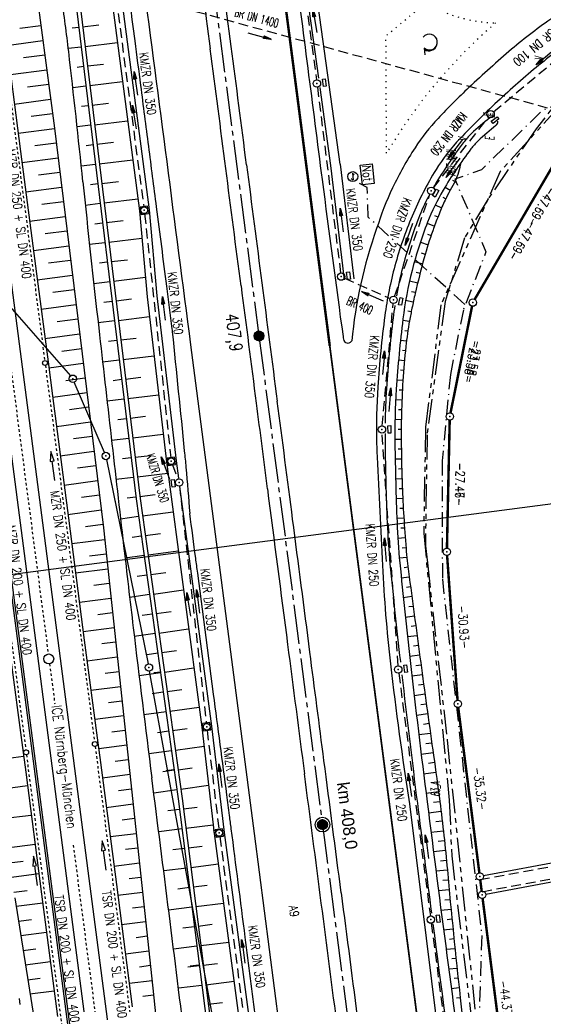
# Model space of a CAD drawing. Extents: x 446005 to 446745, y 447032 to 448234.
# Tile 69 of 127: x 446391 to 446497, y 447162 to 447361. Entities that reach past the tile are written whole.
import ezdxf
from ezdxf.enums import TextEntityAlignment as Align

# ---------------------------------------------------------------- set-up
doc = ezdxf.new("R2010")
doc.units = 0
doc.header["$LTSCALE"] = 2
doc.header["$MEASUREMENT"] = 0
for name, pattern in [('ACAD_ISO03W100', [0.5, 0.25, -0.25]), ('ACAD_ISO10W100W', [0.5, 0.25, -0.25]), ('ACHSE', [5.5, 4, -0.5, 0.5, -0.5]), ('AUSGEZOGEN', [0]), ('BAB-FM2', [2.6, 1.5, -0.5, 0.1, -0.5]), ('EINAUSFÄDELUNG', [3.5, 2.5, -1]), ('GESTRICH-X2', [1.5, 1, -0.5]), ('PHANTOMX2', [5, 2.5, -0.5, 0.5, -0.5, 0.5, -0.5]), ('PUNKTX2_STR', [0.6, 0.1, -0.5])]:
    doc.linetypes.add(name, pattern=pattern)
doc.layers.get('0').update_dxf_attribs({"linetype": 'AUSGEZOGEN'})
for name, color, linetype in [('200-ABSTAND', 8, 'AUSGEZOGEN'), ('200-GRENZL-BAB', 7, 'AUSGEZOGEN'), ('200-GRENZP-BAB', 7, 'AUSGEZOGEN'), ('201-ABSTAND', 8, 'AUSGEZOGEN'), ('201-GRENZL', 8, 'AUSGEZOGEN'), ('201-GRENZL-BAB', 7, 'AUSGEZOGEN'), ('201-GRENZP-BAB', 7, 'AUSGEZOGEN'), ('ACHSETOP', 250, 'ACHSE'), ('ANMERKUNG', 7, 'CONTINUOUS'), ('BAB_FM', 5, 'BAB-FM2'), ('BOESCHG', 250, 'AUSGEZOGEN'), ('DB-Bahnachse', 7, 'CONTINUOUS'), ('DB-Bestand', 8, 'CONTINUOUS'), ('DB-Böschungen', 15, 'CONTINUOUS'), ('DB-Gleisachse', 7, 'CONTINUOUS'), ('DB-Kabelanlagen', 15, 'CONTINUOUS'), ('DB-Tiefenentwässerung', 15, 'CONTINUOUS'), ('DB-Wegböschungen', 15, 'CONTINUOUS'), ('DURCHL', 200, 'GESTRICH-X2'), ('EINAUSF', 250, 'EINAUSFÄDELUNG'), ('FBRTOP', 250, 'AUSGEZOGEN'), ('HEKT_B', 250, 'CONTINUOUS'), ('KANAL', 7, 'GESTRICH-X2'), ('Lichtwellenleiter COLT', 46, 'PHANTOMX2'), ('Lichtwellenleiter GLH', 46, 'PHANTOMX2'), ('MULDE', 250, 'AUSGEZOGEN'), ('NS', 5, 'AUSGEZOGEN'), ('NUTZUNG', 8, 'PUNKTX2_STR'), ('PFEIL', 7, 'CONTINUOUS'), ('PFEILTOP', 200, 'AUSGEZOGEN'), ('RAHMEN', 7, 'AUSGEZOGEN'), ('SCHRIFT', 7, 'AUSGEZOGEN'), ('SCHSYMBOL', 200, 'AUSGEZOGEN'), ('TEXTO', 4, 'CONTINUOUS'), ('WALD', 8, 'AUSGEZOGEN'), ('WEG', 250, 'GESTRICH-X2')]:
    doc.layers.add(name, color=color, linetype=linetype)
doc.styles.add('ROMANS', font='romans.shx', dxfattribs={"width": 0.8})
doc.styles.add('UNIR-H', font='unir_h.shx', dxfattribs={"width": 0.8})

# ---------------------------------------------------------------- blocks, each defined once
blk = doc.blocks.new('NOTRUFS')
for p, q in [((-0.7, 0), (-0.36, 0.35)), ((-0.7, 0), (0.7, 0)), ((0.36, -0.35), (0.7, 0))]:
    blk.add_line(p, q)
blk.add_lwpolyline([(-2.14, 4.19), (1.88, 4.19), (1.88, 1.75), (-2.14, 1.75)], close=True)
blk.add_circle((0, 0), 1)
at = {"style": 'ROMANS', "width": 0.8}
blk.add_text('Not', height=1.8, dxfattribs=at).set_placement((-1.98, 2.07))
blk = doc.blocks.new('*X15')
at = {"color": 0}
for p, q in [((212.23, 257.39), (213.24, 258.4)), ((212.24, 257.33), (213.31, 258.4)), ((212.24, 257.47), (213.17, 258.4)), ((212.24, 257.26), (213.37, 258.39)), ((212.24, 257.55), (213.09, 258.39)), ((212.25, 257.2), (213.43, 258.38)), ((212.26, 257.63), (213, 258.37)), ((212.27, 257.14), (213.49, 258.37)), ((212.28, 257.09), (213.55, 258.35)), ((212.29, 257.73), (212.9, 258.35)), ((212.3, 257.04), (213.6, 258.33)), ((212.32, 256.99), (213.65, 258.31)), ((212.34, 257.86), (212.78, 258.29)), ((212.35, 256.94), (213.69, 258.29)), ((212.37, 256.9), (213.74, 258.26)), ((212.4, 256.85), (213.78, 258.24)), ((212.43, 256.81), (213.83, 258.21)), ((212.46, 256.77), (213.86, 258.18)), ((212.49, 256.73), (213.9, 258.14)), ((212.53, 256.7), (213.94, 258.11)), ((212.56, 256.66), (213.97, 258.07)), ((212.6, 256.63), (214.01, 258.03)), ((212.64, 256.6), (214.04, 257.99)), ((212.68, 256.57), (214.07, 257.95)), ((212.73, 256.54), (214.09, 257.91)), ((212.77, 256.52), (214.12, 257.86)), ((212.82, 256.49), (214.14, 257.82)), ((212.87, 256.47), (214.16, 257.77)), ((212.92, 256.45), (214.18, 257.72)), ((212.97, 256.44), (214.2, 257.66)), ((213.03, 256.42), (214.21, 257.6)), ((213.09, 256.41), (214.22, 257.54)), ((213.16, 256.41), (214.23, 257.48)), ((213.22, 256.4), (214.23, 257.41)), ((213.3, 256.41), (214.23, 257.34)), ((213.38, 256.41), (214.22, 257.26)), ((213.46, 256.43), (214.2, 257.17)), ((213.56, 256.46), (214.18, 257.07)), ((213.69, 256.51), (214.12, 256.95))]:
    blk.add_line(p, q, dxfattribs=at)
blk = doc.blocks.new('SRMAST2')
at = {"color": 0}
blk.add_circle((0, 0), 0.999, dxfattribs=at)
blk.add_point((0, 0), dxfattribs=at)
blk.add_blockref('*X15', (-213.23, -257.4))
blk = doc.blocks.new('PP')
at = {"color": 0}
blk.add_circle((0, -0.01), 1.49, dxfattribs=at)
blk.add_point((0, 0), dxfattribs=at)
blk = doc.blocks.new('20')
blk.add_lwpolyline([(-0.75, -0.75), (0.75, -0.75), (0.75, 0.75), (-0.75, 0.75)], close=True)
blk.add_circle((0, 0), 0.676)
blk.add_point((0, 0))
blk = doc.blocks.new('GST')
at = {"color": 0}
blk.add_circle((0, 0), 0.75, dxfattribs=at)
blk.add_point((0, 0), dxfattribs=at)
blk = doc.blocks.new('13')
blk.add_lwpolyline([(0.76, 1.22), (-0.75, 1.22), (-0.75, 1.8), (0.76, 1.8)], close=True)
at = {"rotation": 180}
blk.add_blockref('GST', (0, 0), dxfattribs=at)
blk = doc.blocks.new('PFEIL2')
at = {"color": 0}
for p, q in [((0.88, 0), (-2.4, -0.01)), ((0.88, -0.27), (0.88, 0.28)), ((0.88, 0.28), (2.43, 0.01)), ((0.91, 0.27), (0.88, 0.26)), ((0.97, 0.26), (0.88, 0.25)), ((1.02, 0.25), (0.88, 0.23)), ((1.07, 0.24), (0.88, 0.21)), ((1.13, 0.23), (0.88, 0.19)), ((1.18, 0.22), (0.88, 0.17)), ((1.24, 0.21), (0.88, 0.15)), ((1.29, 0.21), (0.88, 0.14)), ((1.34, 0.2), (0.88, 0.12)), ((1.4, 0.19), (0.88, 0.1)), ((1.45, 0.18), (0.88, 0.08)), ((1.51, 0.17), (0.88, 0.06)), ((1.56, 0.16), (0.88, 0.04)), ((1.61, 0.15), (0.88, 0.02)), ((1.67, 0.14), (0.88, 0.01)), ((1.72, 0.13), (0.88, -0.01)), ((1.78, 0.12), (0.88, -0.03)), ((1.83, 0.11), (0.88, -0.05)), ((1.88, 0.1), (0.88, -0.07)), ((1.94, 0.09), (0.88, -0.09)), ((2.05, 0.08), (0.88, -0.12)), ((1.99, 0.08), (0.88, -0.11)), ((2.1, 0.07), (0.88, -0.14)), ((2.15, 0.06), (0.88, -0.16)), ((2.21, 0.05), (0.88, -0.18)), ((2.26, 0.04), (0.88, -0.2)), ((2.32, 0.03), (0.88, -0.22)), ((2.37, 0.02), (0.88, -0.23)), ((2.42, 0.01), (0.88, -0.25)), ((2.43, 0.01), (0.88, -0.27))]:
    blk.add_line(p, q, dxfattribs=at)
blk = doc.blocks.new('LW')
at = {"color": 0}
blk.add_line((1.18, 0), (2.58, 0), dxfattribs=at)
for centre, radius, start, end in [((0.07, 1.19), 1.6, 312.7202, 226.7249), ((0.17, 1.08), 1.68, 321.1992, 68.9844), ((0.08, 1.13), 1.67, 319.2916, 65.2101)]:
    blk.add_arc(centre, radius, start, end, dxfattribs=at)

msp = doc.modelspace()

# ---------------------------------------------------------------- linework, layer by layer
at = {"layer": '200-GRENZL-BAB', "const_width": 0.5, "flags": 128}
for points in [[(446483.09, 447304.65), (446506.42, 447344.51)], [(446478.19, 447281.62), (446482.56, 447303.26)], [(446477.59, 447260.43), (446478.02, 447280.14)]]:
    msp.add_lwpolyline(points, dxfattribs=at)
at = {"layer": '200-GRENZL-BAB', "flags": 128}
for points in [[(446382, 447310.81), (446401.03, 447289.11)], [(446407.92, 447273.56), (446401.81, 447287.86)], [(446408.36, 447272.14), (446412.49, 447251.92)]]:
    msp.add_lwpolyline(points, dxfattribs=at)
at = {"layer": '201-GRENZL'}
for p, q in [((446656.32, 447219.37), (446484.87, 447187.68)), ((446485.35, 447183.96), (446656.8, 447215.64))]:
    msp.add_line(p, q, dxfattribs=at)
at = {"layer": '201-GRENZL-BAB', "const_width": 0.5, "flags": 128}
for points in [[(446483.09, 447304.65), (446501.18, 447335.56)], [(446478.19, 447281.63), (446482.56, 447303.26)], [(446477.46, 447254.18), (446478.02, 447280.14)], [(446479.61, 447223.33), (446477.49, 447252.68)], [(446484.04, 447188.28), (446479.75, 447221.84)], [(446484.51, 447184.56), (446484.23, 447186.8)], [(446484.7, 447183.08), (446490.13, 447140.55)]]:
    msp.add_lwpolyline(points, dxfattribs=at)
at = {"layer": '201-GRENZL-BAB', "flags": 128}
for points in [[(446382, 447310.81), (446401.03, 447289.11)], [(446407.92, 447273.56), (446401.81, 447287.86)], [(446408.36, 447272.14), (446416.82, 447230.68)], [(446435, 447131.09), (446417.1, 447229.21)]]:
    msp.add_lwpolyline(points, dxfattribs=at)
at = {"layer": 'ACHSETOP'}
for p, q in [((446419.93, 447445.98), (446439.3, 447297.23)), ((446439.3, 447297.23), (446452.2, 447198.07)), ((446452.2, 447198.07), (446465.11, 447098.9))]:
    msp.add_line(p, q, dxfattribs=at)
at = {"layer": 'BAB_FM'}
for p, q in [((446480.79, 447302.55), (446478.15, 447289.43)), ((446478.15, 447289.43), (446476.49, 447271.89)), ((446476.49, 447271.89), (446476.53, 447247.9)), ((446476.53, 447247.9), (446484.51, 447175.57)), ((446484.51, 447175.57), (446483.9, 447156.33))]:
    msp.add_line(p, q, dxfattribs=at)
at = {"layer": 'BAB_FM', "flags": 128}
for points in [[(446549.93, 447509.46), (446555.1, 447490.88), (446552.13, 447482.4), (446552.5, 447471.83), (446554.83, 447450.03), (446556.14, 447430.14), (446555.46, 447422.25), (446551.9, 447402.49), (446549.03, 447393.98), (446544.04, 447383.63), (446537.49, 447375.41), (446530.11, 447367.57), (446519.79, 447359.34), (446513.16, 447354.3), (446506.06, 447348.92), (446501.73, 447345.73), (446498.68, 447343.72), (446496.9, 447343.05), (446484.46, 447330.96), (446479.06, 447329.05), (446485.36, 447314.28), (446480.79, 447302.55)], [(446481.07, 447303.63), (446461.47, 447321.31), (446461.29, 447327.34), (446459.01, 447328.56)]]:
    msp.add_lwpolyline(points, dxfattribs=at)
at = {"layer": 'BOESCHG'}
for p, q in [((446396.12, 447413.92), (446414.37, 447264.17)), ((446396.92, 447414.02), (446415.17, 447264.26)), ((446393.65, 447370.82), (446397.77, 447339.39)), ((446401.41, 447359.74), (446402.71, 447359.9)), ((446403.5, 447359.96), (446406.77, 447360.36)), ((446403.99, 447355.99), (446410.56, 447356.79)), ((446400.6, 447355.62), (446403.19, 447355.93)), ((446402.37, 447351.8), (446403.68, 447351.96)), ((446404.47, 447352.02), (446407.77, 447352.42)), ((446404.96, 447348.05), (446411.59, 447348.86)), ((446401.51, 447347.67), (446404.16, 447347.99)), ((446403.3, 447343.85), (446404.64, 447344.02)), ((446405.44, 447344.08), (446408.78, 447344.48)), ((446405.92, 447340.11), (446412.63, 447340.92)), ((446397.77, 447339.39), (446407.71, 447258.32)), ((446402.38, 447339.71), (446405.13, 447340.05)), ((446404.21, 447335.91), (446405.61, 447336.08)), ((446406.41, 447336.13), (446409.78, 447336.55)), ((446406.89, 447332.16), (446413.67, 447332.99)), ((446403.22, 447331.76), (446406.09, 447332.11)), ((446478.62, 447328.88), (446479.11, 447328.6)), ((446405.11, 447327.96), (446406.58, 447328.14)), ((446407.38, 447328.19), (446410.78, 447328.61)), ((446477.07, 447327.43), (446478.14, 447326.85)), ((446407.86, 447324.22), (446414.71, 447325.06)), ((446476.63, 447325.37), (446477.22, 447325.07)), ((446404.05, 447323.8), (446407.06, 447324.17)), ((446475.08, 447323.82), (446476.38, 447323.26)), ((446474.92, 447321.67), (446475.64, 447321.4)), ((446406.01, 447320.01), (446407.55, 447320.19)), ((446408.34, 447320.25), (446411.75, 447320.67)), ((446473.44, 447320.09), (446474.93, 447319.53)), ((446408.83, 447316.28), (446415.52, 447317.1)), ((446473.49, 447317.91), (446474.26, 447317.65)), ((446404.89, 447315.84), (446408.03, 447316.22)), ((446472.06, 447316.24), (446473.64, 447315.75)), ((446409.31, 447312.31), (446412.6, 447312.71)), ((446472.25, 447314.07), (446473.07, 447313.83)), ((446406.92, 447312.06), (446408.51, 447312.25)), ((446470.87, 447312.35), (446472.53, 447311.9)), ((446409.79, 447308.34), (446416.24, 447309.13)), ((446471.18, 447310.19), (446472.02, 447309.97)), ((446405.76, 447307.89), (446409, 447308.28)), ((446469.87, 447308.44), (446471.53, 447308.03)), ((446410.28, 447304.37), (446413.44, 447304.75)), ((446470.26, 447306.27), (446471.07, 447306.09)), ((446407.84, 447304.11), (446409.48, 447304.31)), ((446469.08, 447304.47), (446470.63, 447304.13)), ((446410.76, 447300.4), (446417.06, 447301.17)), ((446469.49, 447302.32), (446470.22, 447302.18)), ((446406.64, 447299.94), (446409.97, 447300.34)), ((446468.49, 447300.45), (446469.85, 447300.21)), ((446411.25, 447296.43), (446414.39, 447296.81)), ((446468.89, 447298.33), (446469.52, 447298.24)), ((446408.77, 447296.17), (446410.45, 447296.37)), ((446468.03, 447296.41), (446469.25, 447296.26)), ((446411.73, 447292.46), (446417.99, 447293.22)), ((446468.42, 447294.33), (446469.02, 447294.27)), ((446407.55, 447291.99), (446410.93, 447292.4)), ((446467.64, 447292.39), (446468.82, 447292.28)), ((446412.21, 447288.49), (446415.33, 447288.87)), ((446468.06, 447290.33), (446468.66, 447290.29)), ((446409.71, 447288.22), (446411.42, 447288.43)), ((446467.31, 447288.36), (446468.52, 447288.29)), ((446412.7, 447284.52), (446418.92, 447285.27)), ((446467.79, 447286.33), (446468.41, 447286.29)), ((446408.46, 447284.04), (446411.9, 447284.46)), ((446467.06, 447284.35), (446468.32, 447284.3)), ((446413.18, 447280.55), (446416.28, 447280.92)), ((446467.62, 447282.32), (446468.25, 447282.3)), ((446410.65, 447280.28), (446412.38, 447280.49)), ((446466.92, 447280.32), (446468.2, 447280.3)), ((446413.67, 447276.58), (446419.84, 447277.33)), ((446467.54, 447278.3), (446468.18, 447278.3)), ((446409.36, 447276.09), (446412.87, 447276.52)), ((446466.89, 447276.29), (446468.18, 447276.3)), ((446414.15, 447272.6), (446417.23, 447272.98)), ((446467.56, 447274.29), (446468.2, 447274.3)), ((446411.59, 447272.33), (446413.35, 447272.55)), ((446466.95, 447272.27), (446468.24, 447272.3)), ((446414.63, 447268.63), (446420.81, 447269.39)), ((446467.63, 447270.28), (446468.28, 447270.3)), ((446410.27, 447268.14), (446413.84, 447268.58)), ((446467.03, 447268.26), (446468.34, 447268.3)), ((446415.12, 447264.66), (446418.23, 447265.04)), ((446467.74, 447266.28), (446468.4, 447266.3)), ((446412.53, 447264.39), (446414.32, 447264.61)), ((446414.37, 447264.17), (446422.92, 447203.28)), ((446415.17, 447264.26), (446423.71, 447203.39)), ((446467.15, 447264.24), (446468.49, 447264.3)), ((446415.67, 447260.7), (446421.85, 447261.57)), ((446467.9, 447262.27), (446468.59, 447262.31)), ((446411.2, 447260.13), (446414.87, 447260.64)), ((446467.29, 447260.22), (446468.71, 447260.31)), ((446407.71, 447258.32), (446417.76, 447164.84)), ((446416.22, 447256.74), (446419.3, 447257.17)), ((446468.11, 447258.26), (446468.84, 447258.31)), ((446413.54, 447256.42), (446415.42, 447256.68)), ((446467.49, 447256.21), (446468.99, 447256.32)), ((446416.78, 447252.78), (446422.91, 447253.64)), ((446468.39, 447254.26), (446469.14, 447254.32)), ((446412.11, 447252.18), (446415.98, 447252.72)), ((446467.8, 447252.17), (446469.32, 447252.33)), ((446414.56, 447248.48), (446416.54, 447248.76)), ((446417.33, 447248.82), (446420.39, 447249.25)), ((446468.78, 447250.25), (446469.56, 447250.35)), ((446468.19, 447248.15), (446469.82, 447248.36)), ((446413.04, 447244.23), (446417.09, 447244.8)), ((446417.89, 447244.86), (446423.97, 447245.71)), ((446469.24, 447246.27), (446470.08, 447246.38)), ((446468.6, 447244.17), (446470.34, 447244.4)), ((446415.58, 447240.55), (446417.65, 447240.84)), ((446418.45, 447240.9), (446421.47, 447241.32)), ((446469.7, 447242.3), (446470.6, 447242.42)), ((446469.01, 447240.19), (446470.87, 447240.43)), ((446413.98, 447236.28), (446418.2, 447236.88)), ((446419, 447236.93), (446425.03, 447237.78)), ((446470.18, 447238.32), (446471.13, 447238.45)), ((446469.45, 447236.21), (446471.4, 447236.47)), ((446416.61, 447232.61), (446418.76, 447232.92)), ((446419.56, 447232.97), (446422.56, 447233.39)), ((446470.67, 447234.35), (446471.66, 447234.49)), ((446469.89, 447232.23), (446471.93, 447232.5)), ((446414.95, 447228.34), (446419.32, 447228.95)), ((446420.11, 447229.01), (446426.09, 447229.85)), ((446471.16, 447230.38), (446472.2, 447230.52)), ((446470.35, 447228.25), (446472.47, 447228.54)), ((446417.65, 447224.68), (446419.87, 447224.99)), ((446420.67, 447225.05), (446423.64, 447225.47)), ((446471.66, 447226.41), (446472.74, 447226.56)), ((446470.81, 447224.28), (446473.01, 447224.58)), ((446415.93, 447220.4), (446420.43, 447221.03)), ((446421.23, 447221.09), (446427.15, 447221.92)), ((446472.16, 447222.44), (446473.28, 447222.6)), ((446471.28, 447220.3), (446473.55, 447220.61)), ((446418.7, 447216.75), (446420.98, 447217.07)), ((446421.78, 447217.13), (446424.73, 447217.54)), ((446472.67, 447218.47), (446473.83, 447218.63)), ((446471.75, 447216.32), (446474.1, 447216.65)), ((446416.93, 447212.46), (446421.54, 447213.11)), ((446422.34, 447213.17), (446428.15, 447213.98)), ((446473.19, 447214.5), (446474.38, 447214.67)), ((446472.24, 447212.35), (446474.66, 447212.69)), ((446419.76, 447208.82), (446422.1, 447209.15)), ((446422.89, 447209.21), (446425.76, 447209.61)), ((446473.71, 447210.54), (446474.94, 447210.71)), ((446472.72, 447208.39), (446475.21, 447208.73)), ((446417.94, 447204.53), (446422.65, 447205.19)), ((446423.45, 447205.24), (446429.09, 447206.04)), ((446474.23, 447206.58), (446475.48, 447206.75)), ((446422.92, 447203.28), (446431.67, 447134.17)), ((446423.71, 447203.39), (446432.46, 447134.27)), ((446473.22, 447204.43), (446475.75, 447204.77)), ((446420.81, 447200.92), (446423.18, 447201.22)), ((446423.98, 447201.28), (446426.77, 447201.63)), ((446474.74, 447202.62), (446476.01, 447202.78)), ((446473.72, 447200.48), (446476.26, 447200.8)), ((446475.23, 447198.66), (446476.5, 447198.81)), ((446418.95, 447196.65), (446423.68, 447197.25)), ((446424.48, 447197.31), (446430.03, 447198.01)), ((446474.22, 447196.54), (446476.73, 447196.83)), ((446475.71, 447194.7), (446476.95, 447194.84)), ((446421.82, 447192.99), (446424.19, 447193.29)), ((446424.98, 447193.34), (446427.76, 447193.69)), ((446474.72, 447192.6), (446477.16, 447192.85)), ((446476.16, 447190.74), (446477.35, 447190.86)), ((446419.96, 447188.72), (446424.69, 447189.32)), ((446425.49, 447189.37), (446431.07, 447190.08)), ((446475.23, 447188.66), (446477.54, 447188.87)), ((446476.6, 447186.77), (446477.72, 447186.88)), ((446422.83, 447185.05), (446425.19, 447185.35)), ((446425.99, 447185.41), (446428.79, 447185.76)), ((446475.74, 447184.68), (446477.91, 447184.88)), ((446477.05, 447182.79), (446478.1, 447182.89)), ((446420.96, 447180.78), (446425.69, 447181.38)), ((446426.49, 447181.44), (446432.12, 447182.15)), ((446476.25, 447180.7), (446478.29, 447180.9)), ((446477.5, 447178.81), (446478.48, 447178.91)), ((446423.83, 447177.11), (446426.2, 447177.41)), ((446426.99, 447177.47), (446429.82, 447177.83)), ((446476.77, 447176.73), (446478.68, 447176.92)), ((446477.96, 447174.84), (446478.88, 447174.93)), ((446421.96, 447172.84), (446426.7, 447173.44)), ((446427.5, 447173.5), (446433.18, 447174.22)), ((446477.29, 447172.76), (446479.09, 447172.94)), ((446478.43, 447170.86), (446479.29, 447170.95)), ((446424.83, 447169.18), (446427.2, 447169.48)), ((446428, 447169.53), (446430.85, 447169.89)), ((446477.82, 447168.78), (446479.51, 447168.96)), ((446478.9, 447166.89), (446479.72, 447166.98)), ((446417.76, 447164.84), (446427.11, 447073.09)), ((446422.95, 447164.91), (446427.7, 447165.51)), ((446428.5, 447165.57), (446434.24, 447166.29)), ((446478.35, 447164.81), (446479.94, 447164.99)), ((446479.38, 447162.91), (446480.16, 447163)), ((446429, 447161.6), (446431.88, 447161.96))]:
    msp.add_line(p, q, dxfattribs=at)
for points in [[(446479.18, 447328.72, 0.016568), (446477.09, 447324.82, 0.023649), (446475.86, 447321.98, 0.000999), (446474.74, 447319.03, 0.006151), (446474.57, 447318.55, 0.015562), (446472.85, 447313.09, 0.01187), (446471, 447305.82, 0.005389), (446470.36, 447302.88, 0.006228), (446469.87, 447300.32, 0.016989), (446469.11, 447295.09, 0.012851), (446468.51, 447288.13, 0.008701), (446468.23, 447281.4, 0.00931), (446468.19, 447275.1, 0.005476), (446468.38, 447266.77, 0.007362), (446468.69, 447260.57, 0.003989), (446469.16, 447254.1, 0.010323), (446469.41, 447251.61, 0.002631), (446469.96, 447247.22, 0.000666), (446472.28, 447229.89, 0.001512), (446474.74, 447212.11, -0.002875), (446476.01, 447202.76, -0.009562), (446477.54, 447188.88, 0.005113), (446480.17, 447162.89, 0.000901), (446482.39, 447143.32, 0.006832)], [(446482.75, 447140.55, 0.000007), (446485.09, 447124.4, 0.000282)]]:
    msp.add_lwpolyline(points, format="xyb", dxfattribs=at)
for centre, radius, start, end in [((446098.27, 447320.19), 304.4, 6.5611, 8.6566), ((444236.43, 447106.05), 2178.52, 5.86154, 6.56109), ((446466.46, 447334.65), 14.03, 334.9906, 350.9174), ((449131.7, 447608.61), 2742.48, 185.86154, 186.48502), ((475214.5, 450573.46), 28993.25, 186.485024, 186.572972), ((450484.81, 447723.96), 4099.93, 186.57297, 186.80685), ((449781.06, 447639.96), 3391.19, 186.80685, 187.32523), ((435439.44, 445796.34), 11068.44, 7.038297, 7.325232)]:
    msp.add_arc(centre, radius, start, end, dxfattribs=at)
at = {"layer": 'DB-Bahnachse', "linetype": 'ACAD_ISO10W100W'}
for points in [[(446383.83, 447329.86), (446396.53, 447232.68)], [(446396.78, 447230.7), (446397.85, 447222.58)], [(446401.59, 447193.88), (446409.48, 447133.53)]]:
    msp.add_lwpolyline(points, dxfattribs=at)
at = {"layer": 'DB-Bahnachse', "linetype": 'Continuous'}
msp.add_circle((446396.63, 447231.69), 1, dxfattribs=at)
at = {"layer": 'DB-Bestand', "linetype": 'Continuous'}
msp.add_line((446430.39, 447195.42), (446430.17, 447197), dxfattribs=at)
msp.add_arc((446428.79, 447217.97), 1, 202.698, 202.698, dxfattribs=at)
at = {"layer": 'DB-Böschungen', "linetype": 'Continuous'}
for p, q in [((446387.68, 447359.43), (446390.91, 447334.64)), ((446390.91, 447334.64), (446394.14, 447309.85)), ((446394.14, 447309.85), (446396.5, 447292)), ((446399.29, 447294.14), (446403.25, 447294.68)), ((446396.5, 447292), (446397.37, 447285.06)), ((446396.65, 447290.76), (446403.62, 447291.7)), ((446400.1, 447288.2), (446403.98, 447288.72)), ((446397.37, 447285.06), (446400.61, 447260.27)), ((446397.45, 447284.81), (446404.35, 447285.74)), ((446400.61, 447260.27), (446403.84, 447235.47)), ((446403.84, 447235.47), (446406.57, 447214.65)), ((446388.67, 447233.51), (446391.4, 447212.69)), ((446411.81, 447220.15), (446406.03, 447219.42)), ((446412.13, 447217.17), (446409.46, 447216.83)), ((446406.57, 447214.65), (446407.12, 447210.69)), ((446412.45, 447214.19), (446406.78, 447213.47)), ((446391.4, 447212.69), (446391.95, 447208.72)), ((446412.77, 447211.2), (446410.08, 447210.86)), ((446407.12, 447210.69), (446410.35, 447185.9)), ((446391.95, 447208.72), (446395.18, 447183.93)), ((446413.1, 447208.22), (446407.53, 447207.52)), ((446410.35, 447185.9), (446413.59, 447161.11)), ((446389.73, 447183.19), (446393.66, 447158.49)), ((446395.18, 447183.93), (446398.41, 447159.14))]:
    msp.add_line(p, q, dxfattribs=at)
for points in [[(446395.05, 447360.16), (446390.73, 447359.61)], [(446388.08, 447356.2), (446395.44, 447357.19)], [(446395.83, 447354.21), (446391.53, 447353.66)], [(446388.89, 447350.26), (446396.22, 447351.24)], [(446396.61, 447348.26), (446392.28, 447347.71)], [(446389.64, 447344.3), (446397, 447345.29)], [(446397.39, 447342.31), (446393.08, 447341.76)], [(446390.44, 447338.36), (446397.78, 447339.34)], [(446398.14, 447336.36), (446393.83, 447335.81)], [(446391.19, 447332.4), (446398.51, 447333.39)], [(446398.87, 447330.4), (446394.54, 447329.85)], [(446391.99, 447326.46), (446399.23, 447327.44)], [(446399.6, 447324.45), (446395.24, 447323.89)], [(446392.74, 447320.5), (446399.96, 447321.48)], [(446400.33, 447318.49), (446395.89, 447317.93)], [(446393.55, 447314.56), (446400.69, 447315.53)], [(446401.06, 447312.53), (446396.59, 447311.97)], [(446394.3, 447308.61), (446401.42, 447309.57)], [(446401.79, 447306.58), (446397.45, 447306.03)], [(446395.1, 447302.66), (446402.15, 447303.61)], [(446402.52, 447300.62), (446398.35, 447300.1)], [(446395.85, 447296.71), (446402.89, 447297.65)], [(446402.79, 447291.59), (446402.8, 447291.59)], [(446397.41, 447284.81), (446397.41, 447284.81)], [(446403.44, 447285.62), (446403.5, 447285.63)], [(446404.71, 447282.76), (446400.85, 447282.27)], [(446398.21, 447278.86), (446405.08, 447279.79)], [(446405.44, 447276.8), (446401.65, 447276.32)], [(446398.96, 447272.91), (446405.81, 447273.83)], [(446406.17, 447270.85), (446402.45, 447270.38)], [(446399.76, 447266.96), (446406.54, 447267.87)], [(446406.9, 447264.89), (446403.26, 447264.43)], [(446400.51, 447261.01), (446407.27, 447261.92)], [(446407.63, 447258.94), (446404.06, 447258.48)], [(446401.31, 447255.11), (446407.96, 447255.95)], [(446408.28, 447252.97), (446404.91, 447252.54)], [(446402.06, 447249.16), (446408.61, 447249.99)], [(446408.92, 447247), (446405.76, 447246.6)], [(446402.86, 447243.21), (446409.25, 447244.02)], [(446409.57, 447241.04), (446406.61, 447240.66)], [(446403.61, 447237.26), (446409.89, 447238.05)], [(446410.21, 447235.07), (446407.41, 447234.72)], [(446404.41, 447231.31), (446410.53, 447232.09)], [(446410.85, 447229.1), (446408.11, 447228.76)], [(446419.38, 447228.97), (446417.98, 447228.84)], [(446405.17, 447225.36), (446411.17, 447226.12)], [(446411.49, 447223.14), (446408.77, 447222.79)], [(446406.72, 447213.46), (446406.74, 447213.46)], [(446391.53, 447211.85), (446385.35, 447211.07)], [(446421.98, 447209.19), (446420.44, 447209)], [(446407.52, 447207.52), (446407.53, 447207.52)], [(446392.31, 447205.9), (446386.3, 447205.14)], [(446413.42, 447205.24), (446410.82, 447204.91)], [(446408.27, 447201.56), (446413.74, 447202.25)], [(446393.06, 447199.94), (446387.2, 447199.2)], [(446414.06, 447199.27), (446411.53, 447198.95)], [(446409.08, 447195.62), (446414.38, 447196.29)], [(446393.86, 447194), (446388.15, 447193.28)], [(446414.7, 447193.3), (446412.23, 447192.99)], [(446388.58, 447190.31), (446391.41, 447190.66)], [(446409.83, 447189.66), (446415.02, 447190.32)], [(446394.61, 447188.04), (446389.05, 447187.34)], [(446415.34, 447187.34), (446412.93, 447187.03)], [(446389.53, 447184.38), (446392.26, 447184.72)], [(446410.63, 447183.72), (446415.66, 447184.35)], [(446395.41, 447182.1), (446390.01, 447181.41)], [(446415.98, 447181.37), (446413.63, 447181.07)], [(446390.48, 447178.45), (446393.11, 447178.78)], [(446411.38, 447177.77), (446416.3, 447178.39)], [(446396.16, 447176.15), (446390.96, 447175.49)], [(446416.63, 447175.4), (446414.34, 447175.11)], [(446391.38, 447172.52), (446394.01, 447172.85)], [(446412.18, 447171.82), (446416.95, 447172.42)], [(446396.97, 447170.2), (446391.86, 447169.55)], [(446417.27, 447169.44), (446415.04, 447169.16)], [(446427.09, 447169.52), (446425.35, 447169.3)], [(446392.33, 447166.59), (446394.86, 447166.91)], [(446412.93, 447165.87), (446417.59, 447166.45)], [(446397.72, 447164.25), (446392.81, 447163.63)], [(446417.9, 447163.47), (446415.74, 447163.2)]]:
    msp.add_lwpolyline(points, dxfattribs=at)
at = {"layer": 'DB-Gleisachse', "linetype": 'Continuous'}
for p, q in [((446381.04, 447368.84), (446420.53, 447066.39)), ((446376.56, 447368.35), (446416.07, 447065.81))]:
    msp.add_line(p, q, dxfattribs=at)
at = {"layer": 'DB-Kabelanlagen', "linetype": 'Continuous'}
for p, q in [((446362.22, 447449.97), (446411.29, 447074.21)), ((446362.61, 447450.1), (446411.69, 447074.26))]:
    msp.add_line(p, q, dxfattribs=at)
at = {"layer": 'DB-Tiefenentwässerung', "linetype": 'ACAD_ISO03W100'}
for p, q in [((446385.87, 447368.31), (446395.81, 447292.25)), ((446395.94, 447291.26), (446405.91, 447214.91)), ((446381.97, 447289.72), (446391.96, 447213.22)), ((446406.04, 447213.92), (446416.01, 447137.57)), ((446392.09, 447212.23), (446402.05, 447136.02))]:
    msp.add_line(p, q, dxfattribs=at)
at = {"layer": 'DB-Tiefenentwässerung', "linetype": 'Continuous'}
for points in [[(446397.86, 447267.87), (446397.32, 447271.83), (446397.72, 447271.88), (446397.05, 447273.81), (446396.93, 447271.78), (446397.32, 447271.83)], [(446408.26, 447188.83), (446407.72, 447192.79), (446408.12, 447192.85), (446407.46, 447194.77), (446407.33, 447192.74), (446407.72, 447192.79)], [(446394.31, 447185.73), (446393.77, 447189.69), (446394.17, 447189.75), (446393.5, 447191.68), (446393.37, 447189.64), (446393.77, 447189.69)]]:
    msp.add_lwpolyline(points, dxfattribs=at)
for centre in [(446395.87, 447291.75), (446405.98, 447214.41), (446392.03, 447212.72)]:
    msp.add_circle(centre, 0.5, dxfattribs=at)
at = {"layer": 'DB-Wegböschungen', "linetype": 'Continuous'}
msp.add_lwpolyline([(446390.61, 447162.77), (446390.78, 447161.53)], dxfattribs=at)
at = {"layer": 'DURCHL'}
for p, q in [((446397.53, 447371.03), (446500.53, 447342.81)), ((446456.66, 447308.97), (446465.94, 447304.84))]:
    msp.add_line(p, q, dxfattribs=at)
at = {"layer": 'EINAUSF', "const_width": 0.35, "flags": 128}
msp.add_lwpolyline([(446453.67, 447295.24), (446466.09, 447199.87), (446478.99, 447100.71), (446479.5, 447096.83)], dxfattribs=at)
at = {"layer": 'FBRTOP'}
for p, q in [((446425.41, 447295.42), (446438.32, 447196.26)), ((446469.89, 447202.25), (446485.55, 447074.89)), ((446438.32, 447196.26), (446451.23, 447097.1))]:
    msp.add_line(p, q, dxfattribs=at)
for points in [[(446412.08, 447372.66, 0.000006), (446414.08, 447357.13, 0.00001), (446415.26, 447348.07, 0.000016), (446416.85, 447335.74, -0.000001), (446418.45, 447323.41, -0.000146), (446420.53, 447307.32, -0.000272), (446421.63, 447298.7, -0.00647), (446421.71, 447298.05, -0.000174), (446424.15, 447273.89, -0.003297), (446424.47, 447270.57, -0.001172), (446425.26, 447261.22)], [(446363.33, 447740.45, 0.000002), (446366.28, 447717.76, 0.000326)], [(446458.13, 447296.24, -0.069341), (446457.71, 447295.84, -0.132444), (446457.42, 447295.73, -0.14394), (446456.96, 447295.81, -0.182476), (446456.7, 447296.09, -0.062171), (446456.43, 447297.09, -0.001999), (446452.19, 447328.95, -0.000031), (446446.35, 447374.26, -0.000104), (446444.64, 447387.54, -0.001664), (446443.84, 447393.97, -0.008355), (446443.7, 447395.25, -0.358629)], [(446501.96, 447366.59, -0.024566), (446502.4, 447366.62, -0.066209), (446502.57, 447366.6, -0.167437), (446502.71, 447366.51, -0.059008), (446502.96, 447366.12, -0.057115), (446503.1, 447365.68, -0.157949), (446503.09, 447365.51, -0.064522), (446503.03, 447365.42, -0.013772), (446502.74, 447365.07, -0.06056), (446499.07, 447361.88, 0.027579), (446490.59, 447355.42, 0.01211), (446481.93, 447347.66, 0.015864), (446475.66, 447341.38, 0.043014), (446470.98, 447335.42, 0.035051), (446466.43, 447327.31, 0.033926), (446463.19, 447319.02, 0.060562), (446458.13, 447296.24, 0.071252)], [(446500.84, 447355.95, 0.003035), (446496.66, 447352.6, 0.016446), (446488.25, 447345.31, 0.015979), (446480.1, 447337.27, 0.051607), (446475.24, 447330.98, 0.038665), (446470.39, 447321.57, 0.033029), (446466.9, 447311.49, 0.034064), (446464.85, 447301.35, 0.016565), (446463.43, 447286.88, 0.021234), (446463.18, 447275.54, 0.006769), (446463.28, 447272.62, 0.0009), (446464.35, 447250.65, 0.015763), (446466, 447230.66, 0.011025), (446469.89, 447202.25)], [(446439.68, 447150.52, -0.000431), (446438.66, 447158.43, 0.000203), (446436.52, 447175.2, 0.00008), (446433.68, 447197.23, 0.000651), (446433.33, 447199.93, 0.000033), (446432.79, 447204.09, 0.000007), (446430.1, 447224.53), (446426.86, 447249.12, 0.00007), (446426.46, 447252.12, 0.000023), (446425.26, 447261.22)]]:
    msp.add_lwpolyline(points, format="xyb", dxfattribs=at)
at = {"layer": 'FBRTOP', "const_width": 0.5}
msp.add_lwpolyline([(446440.71, 447394.86, -0.000001), (446443.5, 447373.41, 0.000003), (446453.18, 447299.04), (446453.67, 447295.24)], format="xyb", dxfattribs=at)
at = {"layer": 'FBRTOP'}
for centre, radius, start, end in [((371226.44, 437578.58), 75840.13, 7.4072419, 7.4261283), ((504269.33, 454885.23), 58327.98, 187.3930724, 187.4171605), ((7770896.01, 1400703.61), 7386261.35, 187.415768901, 187.41635068), ((384745.97, 439326.27), 62203.83, 7.3938229, 7.41641), ((426888.37, 444814.96), 19709.79, 7.336919, 7.407242), ((365551.5, 436835.45), 81559.23, 7.3769492, 7.3938229), ((464448.86, 449650.21), 18160.65, 187.33392, 187.410241), ((480791.85, 451748.45), 34642.04, 187.365523, 187.405249), ((513553.22, 456036.68), 67678.58, 187.4102412, 187.4306963), ((544808.85, 460068.77), 99197.48, 187.4052492, 187.415347), ((361709.53, 436236.1), 85450.69, 7.4123684, 7.4285692), ((773734.29, 489863.36), 330053.65, 187.4153479, 187.4208837), ((46546.62, 395234.4), 403269.5, 7.4084991, 7.4123684), ((624437.06, 470417.69), 179495.37, 187.4208837, 187.4293313), ((181838.31, 412826.12), 266838.89, 7.403744, 7.4085006), ((403327, 441607.2), 43488.07, 7.368032, 7.403744), ((171195.56, 411323.24), 277582.32, 7.4223762, 7.4278388), ((491565.63, 453017.96), 45485.3, 187.368816, 187.40296), ((406894.72, 442028.82), 39891.5, 7.385193, 7.422376)]:
    msp.add_arc(centre, radius, start, end, dxfattribs=at)
at = {"layer": 'KANAL'}
for p, q in [((446445.53, 447388.94), (446450.97, 447349.19)), ((446397.53, 447371.03), (446500.53, 447342.81)), ((446409.53, 447371.59), (446415.91, 447323.5)), ((446486.91, 447342.72), (446504.78, 447357.59)), ((446451.16, 447347.72), (446455.88, 447310)), ((446474.72, 447327.28), (446485.88, 447341.66)), ((446466.84, 447305.25), (446474, 447326)), ((446416.09, 447322), (446421.41, 447272.53)), ((446456.66, 447308.97), (446465.94, 447304.84)), ((446464.34, 447279), (446466.53, 447303.81)), ((446421.75, 447271.09), (446422.84, 447268.19)), ((446467.69, 447228.78), (446474.09, 447179.53)), ((446428.78, 447217.19), (446431.16, 447197.12)), ((446431.34, 447195.62), (446438.5, 447141.97)), ((446474.28, 447178.03), (446483.31, 447109.19))]:
    msp.add_line(p, q, dxfattribs=at)
at = {"layer": 'KANAL', "flags": 128}
for points in [[(446467.53, 447230.29), (446464.32, 447277.49)], [(446423.17, 447266.74), (446428.6, 447218.68)]]:
    msp.add_lwpolyline(points, dxfattribs=at)
at = {"layer": 'Lichtwellenleiter COLT'}
for p, q in [((446507.25, 447351.48), (446488.26, 447330.59)), ((446488.26, 447330.59), (446476.23, 447303.54)), ((446476.23, 447303.54), (446473.11, 447278.64)), ((446473.11, 447278.64), (446472.74, 447257.24)), ((446472.74, 447257.24), (446477.94, 447203.04)), ((446477.94, 447203.04), (446478.42, 447191.72)), ((446478.42, 447191.72), (446487.63, 447115.57))]:
    msp.add_line(p, q, dxfattribs=at)
at = {"layer": 'Lichtwellenleiter GLH'}
for p, q in [((446503.42, 447349.44), (446495.57, 447339.28)), ((446495.57, 447339.28), (446485.82, 447325.06)), ((446485.82, 447325.06), (446481.04, 447317.15)), ((446481.04, 447317.15), (446477.11, 447304.23)), ((446477.11, 447304.23), (446473.42, 447277.14)), ((446473.42, 447277.14), (446473.09, 447254.66)), ((446473.09, 447254.66), (446473.48, 447251.17)), ((446473.48, 447251.17), (446477.49, 447215.3)), ((446477.49, 447215.3), (446483.44, 447157.61))]:
    msp.add_line(p, q, dxfattribs=at)
at = {"layer": 'MULDE'}
for p, q in [((446453.83, 447331.83), (446456.6, 447308.6)), ((446455.81, 447332.11), (446458.59, 447308.84))]:
    msp.add_line(p, q, dxfattribs=at)
for points in [[(446397.97, 447460.91), (446398.76, 447454.99), (446404.75, 447414.4), (446410.52, 447372.49), (446417.01, 447322.85), (446418.58, 447305.4), (446422.49, 447271.92), (446422.96, 447268.4)], [(446396.04, 447460.28), (446396.78, 447454.71), (446402.77, 447414.11), (446408.54, 447372.22), (446415.02, 447322.63), (446416.6, 447305.2), (446420.5, 447271.67), (446427.7, 447217.81), (446430.24, 447196.24), (446437.59, 447141.1), (446444.71, 447085.16), (446445.98, 447078.13)], [(446446.19, 447386.96), (446451.37, 447349.56)], [(446451.64, 447347.67), (446453.83, 447331.83)], [(446423.19, 447266.66), (446429.68, 447218.06), (446432.23, 447196.49), (446439.58, 447141.36), (446446.69, 447085.46), (446447.94, 447078.52)]]:
    msp.add_lwpolyline(points, dxfattribs=at)
at = {"layer": 'MULDE', "flags": 128}
msp.add_lwpolyline([(446455.81, 447332.11), (446448.16, 447387.33), (446447.89, 447388.45)], dxfattribs=at)
at = {"layer": 'MULDE'}
for points in [[(446486.16, 447341.5, 0.020546), (446482.43, 447338.29, 0.042267), (446480.75, 447336.41, 0.028906), (446474.97, 447327.81, 0.001732), (446474.8, 447327.53, 0.030803)], [(446487.4, 447339.93, 0.020546), (446483.8, 447336.83, 0.042267), (446482.34, 447335.2, 0.028906), (446476.69, 447326.8, 0.04019), (446473.53, 447320.31, 0.030803), (446470.37, 447310.5, 0.03175), (446468.52, 447300.68, 0.014702), (446467.18, 447286.44, 0.019094), (446466.9, 447275.47, 0.007209), (446467.33, 447259.42, 0.013935), (446467.89, 447251.18, 0.004253), (446469.99, 447231.36, 0.002937), (446473.44, 447202.69, 0.002744), (446481.65, 447140.38, -0.004316), (446486.75, 447100.72, -0.000155), (446487.16, 447097.3, 0.001684)], [(446473.76, 447325.63, 0.026864), (446471.67, 447321.04, 0.030803), (446468.43, 447310.99, 0.017716), (446467.22, 447305.4, 0.014702)], [(446466.88, 447303.44, 0.007859), (446466.53, 447300.92, 0.014702), (446465.19, 447286.57, 0.012087), (446464.91, 447279.53, 0.007209)], [(446464.89, 447277.41, 0.003382), (446464.9, 447275.44, 0.007209), (446465.33, 447259.34, 0.013935), (446465.9, 447250.99, 0.004253), (446468, 447231.13, 0.000014), (446468.02, 447231, 0.002744)], [(446468.31, 447228.44, 0.002662), (446471.45, 447202.44, 0.000985), (446474.32, 447180.06, -0.004316)], [(446474.6, 447177.9, 0.001664), (446479.67, 447140.11, -0.003332), (446483.66, 447109.52, -0.001193)]]:
    msp.add_lwpolyline(points, format="xyb", dxfattribs=at)
for start, end in [(67.5142, 128.4061), (308.4061, 7.3264)]:
    msp.add_arc((446486.78, 447340.71), 1, start, end, dxfattribs=at)
at = {"layer": 'NUTZUNG', "flags": 128}
msp.add_lwpolyline([(446465.2, 447334.33), (446465.08, 447358.11), (446473.11, 447364.83)], dxfattribs=at)
at = {"layer": 'NUTZUNG'}
for centre, radius, start, end in [((446488.16, 447390.41), 29.68, 239.5209, 268.3872), ((446557.02, 447279.91), 106.73, 130.7663, 149.3462)]:
    msp.add_arc(centre, radius, start, end, dxfattribs=at)
at = {"layer": 'RAHMEN'}
msp.add_line((446136.55, 447215.85), (446715.62, 447291.54), dxfattribs=at)
at = {"layer": 'SCHSYMBOL'}
for points in [[(446474.55, 447325.71), (446475.29, 447327.02), (446475.79, 447326.73), (446475.06, 447325.43)], [(446422.08, 447268.13), (446422.27, 447266.64), (446421.7, 447266.56), (446421.5, 447268.05)]]:
    msp.add_lwpolyline(points, close=True, dxfattribs=at)
at = {"layer": 'WEG'}
for p, q in [((446484.14, 447186.91), (446623.89, 447212.7)), ((446484.6, 447184.45), (446624.35, 447210.24))]:
    msp.add_line(p, q, dxfattribs=at)

# ---------------------------------------------------------------- block references
at = {"layer": '200-GRENZP-BAB', "rotation": 277.4472801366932}
for p in [(446482.71, 447304), (446401.52, 447288.55), (446478.04, 447280.89), (446408.21, 447272.87)]:
    msp.add_blockref('GST', p, dxfattribs=at)
at = {"layer": '201-GRENZP-BAB', "rotation": 277.4163262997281}
for p in [(446482.71, 447304), (446401.52, 447288.55), (446478.04, 447280.89), (446408.21, 447272.87), (446477.44, 447253.43), (446416.97, 447229.95), (446479.66, 447222.58), (446484.13, 447187.54), (446484.61, 447183.82)]:
    msp.add_blockref('GST', p, dxfattribs=at)
at = {"layer": 'HEKT_B'}
for name, p in [('SRMAST2', (446439.3, 447297.23)), ('PP', (446452.2, 447198.07)), ('SRMAST2', (446452.2, 447198.07))]:
    msp.add_blockref(name, p, dxfattribs=at)
at = {"layer": 'NS', "rotation": 276.1891549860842}
msp.add_blockref('NOTRUFS', (446458.35, 447329.58), dxfattribs=at)
at = {"layer": 'PFEIL'}
for p, rotation in [((446439.42, 447358.06), 344.6872999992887), ((446497.35, 447353.79), 219.7345000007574), ((446414.31, 447348.5), 97.57440000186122), ((446479.21, 447335.18), 232.1426000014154), ((446456.08, 447320.75), 97.1360000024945), ((446469.76, 447317.87), 250.9625000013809), ((446419.98, 447302.83), 96.13539999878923), ((446462.33, 447305.31), 156.0855000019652), ((446464.61, 447291.82), 84.92479999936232), ((446420.29, 447270.43), 110.3011000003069), ((446464.93, 447253.82), 93.88570000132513), ((446426.93, 447243.36), 96.44619999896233), ((446431.48, 447207.97), 96.7382000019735), ((446469.92, 447206.12), 97.4092999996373), ((446436.12, 447172.31), 97.59249999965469)]:
    msp.add_blockref('PFEIL2', p, dxfattribs=dict(at, rotation=rotation))
at = {"layer": 'PFEILTOP'}
for p, rotation in [((446450.65, 447361.16), 99.0758499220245), ((446439.42, 447358.06), 344.6873), ((446414, 447341.64), 99.18489838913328), ((446478.7, 447331.36), 233.6907156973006), ((446462.33, 447305.31), 156.0855), ((446465.89, 447284.26), 85.0082667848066), ((446425.03, 447242.75), 98.97662011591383), ((446473.41, 447193.57), 97.76844740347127)]:
    msp.add_blockref('PFEIL2', p, dxfattribs=dict(at, rotation=rotation))
at = {"layer": 'SCHSYMBOL'}
for name, p, rotation in [('13', (446451.07, 447348.46), 277.4164), ('13', (446486.33, 447342.24), 217.3148652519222), ('GST', (446474.25, 447326.7), 60.54226977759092), ('20', (446416.02, 447322.74), 277.4164), ('13', (446455.98, 447309.27), 277.4164), ('13', (446466.61, 447304.55), 258.7025920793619), ('13', (446464.27, 447278.24), 271.2165508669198), ('20', (446421.49, 447271.8), 277.4164), ('GST', (446423.09, 447267.48), 277.4164000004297), ('13', (446467.58, 447229.54), 277.4164), ('20', (446428.69, 447217.93), 277.4164), ('20', (446431.24, 447196.37), 277.4164), ('13', (446474.18, 447178.78), 277.4164)]:
    msp.add_blockref(name, p, dxfattribs=dict(at, rotation=rotation))
at = {"layer": 'WALD', "rotation": 275.5216182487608}
msp.add_blockref('LW', (446472.72, 447356.84), dxfattribs=at)

# ---------------------------------------------------------------- texts
at = {"layer": '200-ABSTAND', "char_height": 1.8, "attachment_point": 5, "style": 'ROMANS'}
for s, insert, rotation in [('-47.69-', (446496.69, 447323.45), 239.66), ('-23.58-', (446482.44, 447292.03), 258.5758), ('-27.46-', (446480.08, 447267.11), 268.7609)]:
    msp.add_mtext(s, dxfattribs=dict(at, insert=insert, rotation=rotation))
at = {"layer": '201-ABSTAND', "char_height": 1.8, "attachment_point": 5, "style": 'ROMANS'}
for s, insert, rotation in [('-47.69-', (446492.85, 447316.55), 239.6573), ('-23.58-', (446482.94, 447291.93), 258.5779), ('-27.47-', (446480.11, 447267.11), 268.7472), ('-30.93-', (446480.84, 447238.17), 274.1152), ('-35.32-', (446484.2, 447205.35), 277.2703), ('-44.37-', (446489.49, 447162.08), 277.2769)]:
    msp.add_mtext(s, dxfattribs=dict(at, insert=insert, rotation=rotation))
at = {"layer": 'ANMERKUNG', "style": 'ROMANS', "oblique": 7, "width": 0.5}
for s, p in [('V', (446497.08, 447353.2)), ('E', (446486.78, 447341.71)), ('V', (446481.54, 447336.81)), ('E', (446487.04, 447336.94)), ('AUF_MUL', (446479.18, 447329.72)), ('63_A', (446476.01, 447203.76))]:
    msp.add_text(s, height=1.8, rotation=90, dxfattribs=at).set_placement(p)
at = {"layer": 'DB-Tiefenentwässerung', "linetype": 'Continuous', "style": 'ROMANS', "width": 0.8}
for s, p in [('MZR DN 250 + SL DN 400', (446387.96, 447335.07)), ('MZR DN 250 + SL DN 400', (446396.94, 447265.74)), ('MZR DN 200 + SL DN 400', (446388.05, 447258.71)), ('TSR DN 200 + SL DN 400', (446397.79, 447183.67)), ('TSR DN 200 + SL DN 400', (446407.41, 447184.53))]:
    msp.add_text(s, height=1.8, rotation=277.3, dxfattribs=at).set_placement(p)
at = {"layer": 'DURCHL', "style": 'ROMANS', "width": 0.6}
for s, rotation, p in [('BR DN 1400', 344.6873, (446438.59, 447360.94)), ('BR 400', 336.0855, (446459.4, 447302.6))]:
    msp.add_text(s, height=1.8, rotation=rotation, dxfattribs=at).set_placement(p, align=Align.CENTER)
at = {"layer": 'HEKT_B', "style": 'ROMANS', "width": 0.8}
msp.add_text('407,9', height=2.5, rotation=277.4164, dxfattribs=at).set_placement((446432.53, 447301.58))
at = {"layer": 'HEKT_B', "style": 'UNIR-H'}
msp.add_text('km 408,0', height=2.5, rotation=277.4164, dxfattribs=at).set_placement((446455.12, 447206.53))
at = {"layer": 'SCHRIFT', "style": 'ROMANS', "width": 0.8}
for s, height, rotation, p in [('ICE Nürnberg-München', 2, 277.3348, (446397.2, 447222.19)), ('A9', 1.8, 278.9917, (446445.35, 447181.51))]:
    msp.add_text(s, height=height, rotation=rotation, dxfattribs=at).set_placement(p)
at = {"layer": 'TEXTO', "style": 'ROMANS'}
for s, rotation, width, p in [('KTSR DN 100', 219.7345, 0.75, (446495.43, 447357.14)), ('KMZR DN 350', 277.5744, 0.75, (446415.83, 447348.33)), ('KMZR DN 250', 232.1426, 0.6, (446477.14, 447338.77)), ('KMZR DN 350', 277.136, 0.75, (446457.77, 447320.72)), ('KMZR DN 250', 250.9625, 0.75, (446466.54, 447319.42)), ('KMZR DN 350', 276.1354, 0.75, (446421.43, 447303.8)), ('KMZR DN 350', 264.9248, 0.75, (446461.34, 447291.07)), ('KMZR DN 350', 287.1539, 0.6, (446417.85, 447268.14)), ('KMZR DN 250', 273.8857, 0.75, (446461.38, 447252.7)), ('KMZR DN 350', 276.4462, 0.75, (446428.13, 447243.6)), ('KMZR DN 350', 276.7382, 0.75, (446432.86, 447207.41)), ('KMZR DN 250', 277.4093, 0.75, (446466.76, 447204.98)), ('KMZR DN 350', 277.5925, 0.75, (446437.96, 447171.16))]:
    msp.add_text(s, height=1.8, rotation=rotation, dxfattribs=dict(at, width=width)).set_placement(p, align=Align.CENTER)

doc.saveas('drawing.dxf')
